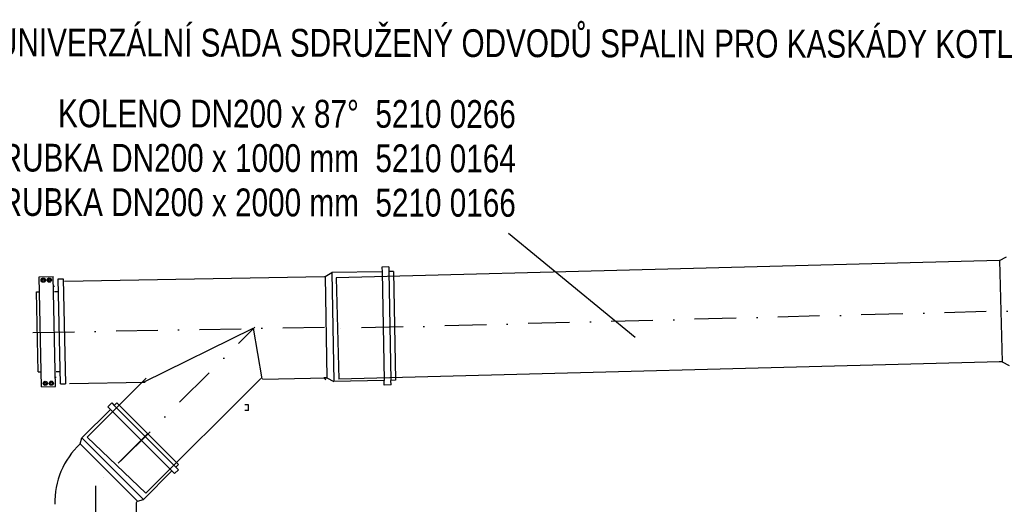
# Model space of a CAD drawing. Header units: millimetres. Extents: x -41881 to 54113, y -9946 to 101810.
# Tile 3 of 105: x -39261 to -35715, y 7716 to 9461. Entities that reach past the tile are written whole.
import ezdxf
from ezdxf.enums import TextEntityAlignment as Align

# ---------------------------------------------------------------- set-up
doc = ezdxf.new("R2010")
doc.units = ezdxf.units.MM
doc.linetypes.add('DASHDOT', pattern=[1, 0.5, -0.25, 0, -0.25])
doc.layers.add('1', color=1, linetype='Continuous')
doc.layers.add('126', color=126, linetype='Continuous')
doc.layers.add('UT-texty_stredni', color=7, linetype='Continuous', lineweight=25)
doc.styles.get("Standard").update_dxf_attribs({"font": 'ic-simplex.shx', "width": 0.8})

msp = doc.modelspace()

# ---------------------------------------------------------------- linework, layer by layer
at = {"color": 2}
for p, q in [((-35732.313, 8593.702), (-38121.005, 8531.152)), ((-35732.313, 8593.702), (-35707.783, 8607.622)), ((-35732.313, 8593.702), (-35722.759, 8228.827)), ((-38161.253, 8536.452), (-38136.613, 8550.176)), ((-37955.803, 8553.474), (-38136.613, 8550.176)), ((-38136.613, 8550.176), (-38129.474, 8158.696)), ((-37931.223, 8570.516), (-37956.105, 8570.062)), ((-37956.105, 8570.062), (-37955.803, 8553.474)), ((-37955.803, 8553.474), (-37948.663, 8161.993)), ((-37931.223, 8570.516), (-37930.92, 8553.927)), ((-37914.332, 8554.23), (-37930.92, 8553.927)), ((-37930.92, 8553.927), (-37923.781, 8162.447)), ((-37914.332, 8554.23), (-37907.193, 8162.75)), ((-39190.567, 8535.076), (-39140.178, 8536.097)), ((-39182.545, 8139.157), (-39190.567, 8535.076)), ((-39179.562, 8525.059), (-39176.005, 8527.21)), ((-39179.478, 8520.903), (-39179.562, 8525.059)), ((-39175.837, 8518.898), (-39179.478, 8520.903)), ((-39176.005, 8527.21), (-39172.364, 8525.205)), ((-39172.279, 8521.049), (-39175.837, 8518.898)), ((-39172.364, 8525.205), (-39172.279, 8521.049)), ((-39157.967, 8525.497), (-39154.409, 8527.648)), ((-39157.882, 8521.341), (-39157.967, 8525.497)), ((-39154.241, 8519.336), (-39157.882, 8521.341)), ((-39154.409, 8527.648), (-39150.768, 8525.643)), ((-39150.684, 8521.487), (-39154.241, 8519.336)), ((-39150.768, 8525.643), (-39150.684, 8521.487)), ((-39132.156, 8140.178), (-39140.178, 8536.097)), ((-39121.999, 8527.463), (-39104.003, 8527.828)), ((-39114.342, 8149.541), (-39121.999, 8527.463)), ((-39104.003, 8527.828), (-39096.346, 8149.905)), ((-39099.729, 8519.337), (-38163.192, 8536.417)), ((-38161.253, 8536.452), (-38154.598, 8171.513)), ((-38121.005, 8531.152), (-38111.451, 8166.277)), ((-39200.271, 8480.868), (-39189.473, 8481.087)), ((-39194.437, 8192.927), (-39200.271, 8480.868)), ((-39139.485, 8501.904), (-39135.886, 8501.977)), ((-39135.484, 8482.181), (-39121.087, 8482.472)), ((-35730.948, 8228.613), (-38111.451, 8166.277)), ((-35722.759, 8228.827), (-35734.369, 8228.523)), ((-35722.759, 8228.827), (-35697.534, 8216.211)), ((-39194.437, 8192.927), (-39183.639, 8193.146)), ((-39129.65, 8194.24), (-39115.253, 8194.532)), ((-39172.056, 8153.765), (-39168.499, 8155.915)), ((-39168.499, 8155.915), (-39164.857, 8153.91)), ((-39150.46, 8154.2), (-39146.903, 8156.351)), ((-39146.903, 8156.351), (-39143.262, 8154.346)), ((-39132.849, 8174.371), (-39129.249, 8174.444)), ((-39017.343, 7958.151), (-38805.255, 8170.039)), ((-38806.42, 7756.108), (-38392.84, 8168.755)), ((-38385.798, 8167.296), (-38156.537, 8171.477)), ((-38154.598, 8171.513), (-38166.1, 8171.303)), ((-38158.413, 8163.891), (-38166.1, 8171.303)), ((-38154.598, 8171.513), (-38129.474, 8158.696)), ((-37948.663, 8161.993), (-38129.474, 8158.696)), ((-37948.361, 8145.405), (-37948.663, 8161.993)), ((-37907.193, 8162.75), (-37923.781, 8162.447)), ((-37923.478, 8145.859), (-37923.781, 8162.447)), ((-39182.545, 8139.157), (-39132.156, 8140.178)), ((-39171.972, 8149.609), (-39172.056, 8153.765)), ((-39168.331, 8147.603), (-39171.972, 8149.609)), ((-39164.774, 8149.754), (-39168.331, 8147.603)), ((-39164.857, 8153.91), (-39164.774, 8149.754)), ((-39150.377, 8150.044), (-39150.46, 8154.2)), ((-39146.735, 8148.039), (-39150.377, 8150.044)), ((-39143.178, 8150.189), (-39146.735, 8148.039)), ((-39143.262, 8154.346), (-39143.178, 8150.189)), ((-39114.342, 8149.541), (-39096.346, 8149.905)), ((-37923.478, 8145.859), (-37948.361, 8145.405)), ((-38934.2, 8057.678), (-39036.499, 7955.379)), ((-38929.507, 8081.141), (-38943.585, 8067.063)), ((-38943.585, 8067.063), (-38934.2, 8057.678)), ((-38934.2, 8057.678), (-38712.708, 7836.186)), ((-38929.507, 8081.141), (-38920.122, 8071.755)), ((-38910.737, 8081.141), (-38920.122, 8071.755)), ((-38920.122, 8071.755), (-38698.631, 7850.264)), ((-38910.737, 8081.141), (-38689.245, 7859.649)), ((-38436.3, 8054.03), (-38449.573, 8054.054)), ((-38436.264, 8073.939), (-38449.536, 8073.963)), ((-38436.3, 8054.03), (-38436.264, 8073.939)), ((-39043.069, 7933.793), (-39036.499, 7955.379)), ((-39036.499, 7955.379), (-38815.008, 7733.887)), ((-39043.069, 7933.793), (-38836.594, 7727.317)), ((-38712.708, 7836.186), (-38815.008, 7733.887)), ((-38703.323, 7826.801), (-38712.708, 7836.186)), ((-38689.245, 7840.879), (-38703.323, 7826.801)), ((-38689.245, 7859.649), (-38698.631, 7850.264)), ((-38689.245, 7840.879), (-38698.631, 7850.264)), ((-38836.594, 7727.317), (-38815.008, 7733.887)), ((-38841.696, 7720.016), (-38841.696, 7514.581)), ((-38836.594, 7727.317), (-38840.141, 7723.77))]:
    msp.add_line(p, q, dxfattribs=at)
for centre in [(-39175.921, 8523.054), (-39154.325, 8523.492), (-39168.415, 8151.759), (-39146.819, 8152.195)]:
    msp.add_circle(centre, 7.65, dxfattribs=at)
for centre, radius, start, end in [((-38849.638, 7725.565), 284.208, 132.890164, 181.862784), ((-38836.387, 7720.016), 5.309, 135, 180)]:
    msp.add_arc(centre, radius, start, end, dxfattribs=at)
at = {"layer": '1', "color": 2, "linetype": 'DASHDOT', "ltscale": 300}
for p, q in [((-35480.416, 8417.736), (-38116.228, 8348.715)), ((-39213.537, 8334.731), (-38159.864, 8353.947)), ((-38897.66, 7871.868), (-38414.383, 8353.392)), ((-38799.991, 7970.395), (-38987.696, 7782.69)), ((-38987.696, 7782.69), (-38987.696, 7514.581))]:
    msp.add_line(p, q, dxfattribs=at)
at = {"layer": '126', "color": 2}
for p, q in [((-37044.142, 8316.171), (-37500.74, 8691.171)), ((-38815.249, 8156.36), (-38419.646, 8350.516)), ((-38419.646, 8350.516), (-38389.361, 8167.496)), ((-39081.88, 8151.072), (-38808.897, 8156.051)), ((-39017.343, 7958.151), (-38806.42, 7756.108))]:
    msp.add_line(p, q, dxfattribs=at)

# ---------------------------------------------------------------- texts
at = {"layer": 'UT-texty_stredni', "ltscale": 10, "width": 0.8}
for s, p in [('UNIVERZÁLNÍ SADA SDRUŽENÝ ODVODŮ SPALIN PRO KASKÁDY KOTLŮ DN200-160  5210 0668', (-34465.079, 9320.676)), ('KOLENO DN200 x 87°  5210 0266', (-37474.293, 9070.812)), ('TRUBKA DN200 x 1000 mm  5210 0164', (-37474.293, 8911.047)), ('TRUBKA DN200 x 2000 mm  5210 0166', (-37474.293, 8751.281))]:
    msp.add_text(s, height=100, rotation=359.899321, dxfattribs=at).set_placement(p, align=Align.RIGHT)

doc.saveas('drawing.dxf')
